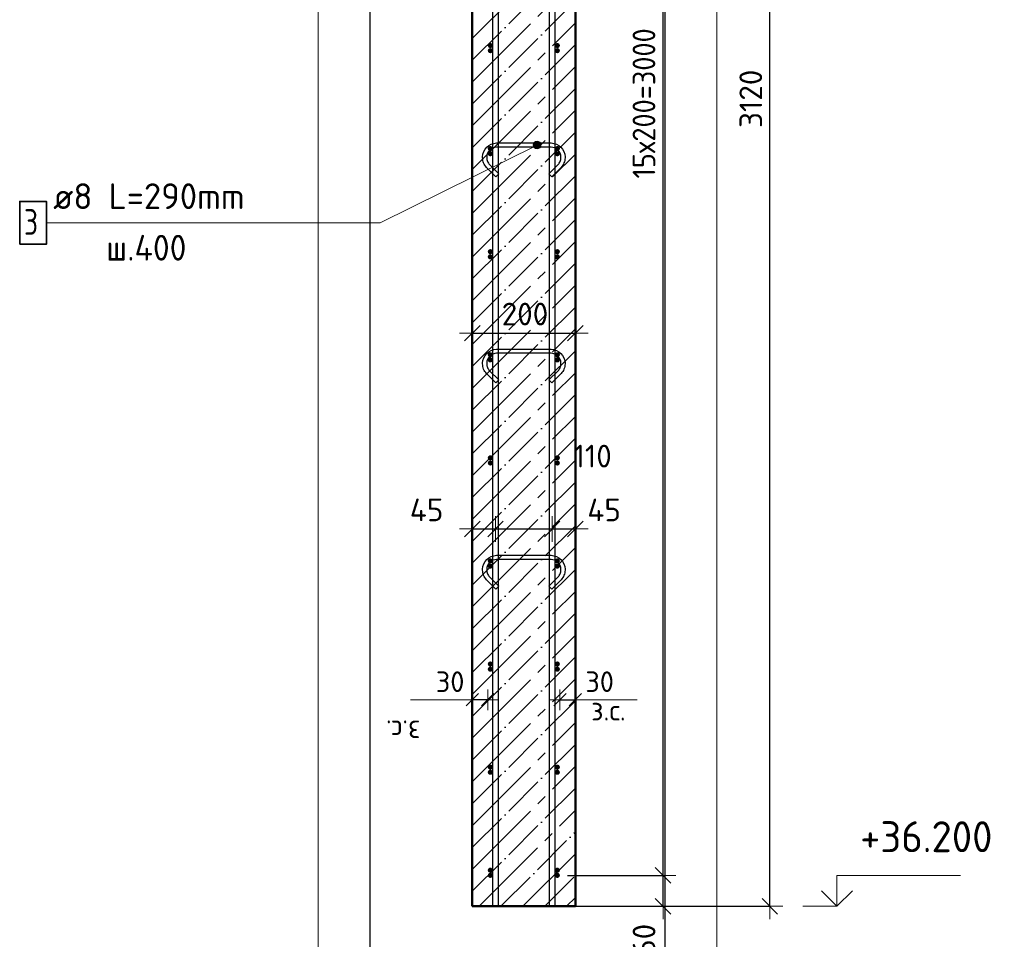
# Model space of a CAD drawing. Header units: millimetres. Extents: x -19950 to 69837, y -2757 to 40090.
# Tile 53 of 136: x -836 to 1074, y 6729 to 8513. Entities that reach past the tile are written whole.
import ezdxf

# ---------------------------------------------------------------- set-up
doc = ezdxf.new("R2010")
doc.units = ezdxf.units.MM
doc.header["$PDMODE"] = 65
doc.linetypes.add('______11', pattern=[100, 80, -10, 0, -10])
doc.linetypes.add('______5', pattern=[220, 160, -20, 20, -20])
for name, color, linetype, lineweight in [('Standard', 7, 'Continuous', 25), ('Арм.стержн. Арматура края', 96, 'Continuous', 35), ('Арм.стержн. вертикальными 1', 22, 'Continuous', 35), ('Арм.стержн.горизонт. 1', 180, 'Continuous', 35), ('Высотная отметки_ общее', 7, 'Continuous', 13), ('Размерная линия_ общее', 7, 'Continuous', 13), ('Размерная линия_ общее_1', 7, 'Continuous', 13)]:
    doc.layers.add(name, color=color, linetype=linetype, lineweight=lineweight)
doc.layers.add('Арм.стержн.Стяжки', color=7, linetype='Continuous', lineweight=35, true_color=0x501e0f)
doc.styles.add('ISOCPEUR', font='ISOCPEUR')
doc.dimstyles.new('DIMSTYLE_3', dxfattribs={"dimtxt": 40, "dimasz": 40, "dimexe": 0, "dimexo": 0.001, "dimgap": 20, "dimtad": 2, "dimdec": 0, "dimrnd": 5, "dimzin": 12, "dimdsep": 46, "dimtxsty": 'ISOCPEUR', "dimblk1": 'ALL_ML_STRICH', "dimblk2": 'ALL_ML_STRICH', "dimsah": 1, "dimcen": 0, "dimse1": 1, "dimse2": 1, "dimclrd": 7, "dimclre": 256, "dimclrt": 7, "dimadec": 0, "dimazin": 0, "dimtfac": 1, "dimtdec": 0, "dimtix": 1, "dimtmove": 2, "dimatfit": 3, "dimfxl": 0, "dimtvp": 1.2, "dimtzin": 0, "dimlwd": 0, "dimlwe": -3, "dimarcsym": 0})
doc.dimstyles.new('DIMSTYLE_5', dxfattribs={"dimtxt": 44, "dimasz": 50, "dimexe": 0, "dimexo": 0, "dimgap": 22, "dimtad": 2, "dimdec": 0, "dimrnd": 5, "dimzin": 12, "dimdsep": 46, "dimtxsty": 'ISOCPEUR', "dimblk1": 'ALL_ML_STRICH', "dimblk2": 'ALL_ML_STRICH', "dimsah": 1, "dimcen": 0, "dimclrd": 7, "dimclre": 256, "dimclrt": 7, "dimadec": 0, "dimazin": 0, "dimtfac": 1, "dimtdec": 0, "dimtix": 1, "dimtmove": 2, "dimatfit": 3, "dimfxl": 0, "dimtvp": 1.2, "dimtzin": 0, "dimlwd": 0, "dimlwe": -3, "dimarcsym": 0})
doc.dimstyles.new('DIMSTYLE_7', dxfattribs={"dimtxt": 44, "dimasz": 50, "dimexe": 0, "dimexo": 0, "dimgap": 22, "dimtad": 2, "dimdec": 0, "dimrnd": 5, "dimzin": 12, "dimdsep": 46, "dimtxsty": 'ISOCPEUR', "dimblk1": 'ALL_ML_STRICH', "dimblk2": 'ALL_ML_STRICH', "dimsah": 1, "dimcen": 0, "dimclrd": 7, "dimclre": 256, "dimclrt": 7, "dimadec": 0, "dimazin": 0, "dimtfac": 1, "dimtdec": 0, "dimtix": 1, "dimtmove": 2, "dimatfit": 3, "dimfxl": 0, "dimtzin": 0, "dimlwd": 0, "dimlwe": -3, "dimarcsym": 0})
doc.dimstyles.new('DIMSTYLE_9', dxfattribs={"dimtxt": 44, "dimasz": 50, "dimexe": 0, "dimexo": 0.001, "dimgap": 22, "dimtad": 2, "dimdec": 0, "dimrnd": 5, "dimzin": 12, "dimdsep": 46, "dimtxsty": 'ISOCPEUR', "dimblk1": 'ALL_ML_STRICH', "dimblk2": 'ALL_ML_STRICH', "dimsah": 1, "dimcen": 0, "dimse1": 1, "dimse2": 1, "dimclrd": 7, "dimclre": 256, "dimclrt": 7, "dimadec": 0, "dimazin": 0, "dimtfac": 1, "dimtdec": 0, "dimtix": 1, "dimtmove": 2, "dimatfit": 3, "dimfxl": 0, "dimtvp": 1.2, "dimtzin": 0, "dimlwd": 0, "dimlwe": -3, "dimarcsym": 0})

# ---------------------------------------------------------------- blocks, each defined once
blk = doc.blocks.new('ALL_ML_STRICH')
at = {"color": 0, "linetype": 'ByBlock', "lineweight": -2}
for p, q in [((0, -0.5), (0, 0.5)), ((-1, 0), (0.5, 0)), ((-0.3, -0.3), (0.3, 0.3))]:
    blk.add_line(p, q, dxfattribs=at)
blk = doc.blocks.new('*D62')
at = {"layer": 'DEFPOINTS', "color": 7, "linetype": 'Continuous', "lineweight": 13, "transparency": 33554687}
for p in [(211.6, 7193.3), (211.6, 7184.6), (241.6, 7184.6)]:
    blk.add_point(p, dxfattribs=at)
at = {"layer": 'Размерная линия_ общее_1', "color": 7, "linetype": 'Continuous', "lineweight": -2, "transparency": 33554687}
blk.add_line((211.6, 7193.3), (241.6, 7193.3), dxfattribs=at)
at = {"layer": 'Размерная линия_ общее_1', "color": 7, "linetype": 'Continuous', "lineweight": 13, "transparency": 33554687, "xscale": 40, "yscale": 40, "zscale": 40, "rotation": 180}
blk.add_blockref('ALL_ML_STRICH', (211.6, 7193.3), dxfattribs=at)
at = {"layer": 'Размерная линия_ общее_1', "color": 7, "linetype": 'Continuous', "lineweight": 13, "transparency": 33554687, "xscale": 40, "yscale": 40, "zscale": 40}
blk.add_blockref('ALL_ML_STRICH', (241.6, 7193.3), dxfattribs=at)
at = {"layer": 'Размерная линия_ общее_1', "color": 7, "linetype": 'Continuous', "lineweight": 13, "transparency": 33554687, "insert": (288.6, 7228.3), "char_height": 40, "width": 80, "attachment_point": 5, "style": 'ISOCPEUR'}
blk.add_mtext('\\A1;{30}', dxfattribs=at)
at = {"layer": 'Размерная линия_ общее_1', "color": 7, "linetype": 'Continuous', "lineweight": 13, "transparency": 33554687, "insert": (272.1, 7193.1), "char_height": 40, "width": 2, "attachment_point": 1, "line_spacing_factor": 0.60241, "style": 'ISOCPEUR'}
blk.add_mtext('з.с.', dxfattribs=at)
blk = doc.blocks.new('*D63')
at = {"layer": 'DEFPOINTS', "color": 7, "linetype": 'Continuous', "lineweight": 13, "transparency": 33554687}
for p in [(41.6, 7524.6), (86.6, 7526.9), (41.6, 7515.2)]:
    blk.add_point(p, dxfattribs=at)
at = {"layer": 'Размерная линия_ общее', "color": 7, "linetype": 'Continuous', "lineweight": -2, "transparency": 33554687}
blk.add_line((41.6, 7524.6), (86.6, 7524.6), dxfattribs=at)
at = {"layer": 'Размерная линия_ общее', "color": 7, "linetype": 'Continuous', "lineweight": 13, "transparency": 33554687, "xscale": 50, "yscale": 50, "zscale": 50, "rotation": 180}
blk.add_blockref('ALL_ML_STRICH', (41.6, 7524.6), dxfattribs=at)
at = {"layer": 'Размерная линия_ общее', "color": 7, "linetype": 'Continuous', "lineweight": 13, "transparency": 33554687, "xscale": 50, "yscale": 50, "zscale": 50}
blk.add_blockref('ALL_ML_STRICH', (86.6, 7524.6), dxfattribs=at)
at = {"layer": 'Размерная линия_ общее', "color": 7, "linetype": 'Continuous', "lineweight": 13, "transparency": 33554687, "insert": (-47, 7561.7), "char_height": 44, "width": 88, "attachment_point": 5, "style": 'ISOCPEUR'}
blk.add_mtext('\\A1;{45}', dxfattribs=at)
blk = doc.blocks.new('*D64')
at = {"layer": 'DEFPOINTS', "color": 7, "linetype": 'Continuous', "lineweight": 13, "transparency": 33554687}
for p in [(86.6, 7526.9), (86.6, 7524.6), (196.6, 7530.9)]:
    blk.add_point(p, dxfattribs=at)
at = {"layer": 'Размерная линия_ общее', "color": 7, "linetype": 'Continuous', "lineweight": -2, "transparency": 33554687}
blk.add_line((86.6, 7524.6), (196.6, 7524.6), dxfattribs=at)
at = {"layer": 'Размерная линия_ общее', "color": 7, "linetype": 'Continuous', "lineweight": 13, "transparency": 33554687, "xscale": 50, "yscale": 50, "zscale": 50, "rotation": 180}
blk.add_blockref('ALL_ML_STRICH', (86.6, 7524.6), dxfattribs=at)
at = {"layer": 'Размерная линия_ общее', "color": 7, "linetype": 'Continuous', "lineweight": 13, "transparency": 33554687, "xscale": 50, "yscale": 50, "zscale": 50}
blk.add_blockref('ALL_ML_STRICH', (196.6, 7524.6), dxfattribs=at)
at = {"layer": 'Размерная линия_ общее', "color": 7, "linetype": 'Continuous', "lineweight": 13, "transparency": 33554687, "insert": (275.1, 7666), "char_height": 44, "width": 132, "attachment_point": 5, "style": 'ISOCPEUR'}
blk.add_mtext('\\A1;{110}', dxfattribs=at)
blk = doc.blocks.new('*D65')
at = {"layer": 'DEFPOINTS', "color": 7, "linetype": 'Continuous', "lineweight": 13, "transparency": 33554687}
for p in [(196.6, 7530.9), (196.6, 7524.6), (241.6, 7523.7)]:
    blk.add_point(p, dxfattribs=at)
at = {"layer": 'Размерная линия_ общее', "color": 7, "linetype": 'Continuous', "lineweight": -2, "transparency": 33554687}
blk.add_line((196.6, 7524.6), (241.6, 7524.6), dxfattribs=at)
at = {"layer": 'Размерная линия_ общее', "color": 7, "linetype": 'Continuous', "lineweight": 13, "transparency": 33554687, "xscale": 50, "yscale": 50, "zscale": 50, "rotation": 180}
blk.add_blockref('ALL_ML_STRICH', (196.6, 7524.6), dxfattribs=at)
at = {"layer": 'Размерная линия_ общее', "color": 7, "linetype": 'Continuous', "lineweight": 13, "transparency": 33554687, "xscale": 50, "yscale": 50, "zscale": 50}
blk.add_blockref('ALL_ML_STRICH', (241.6, 7524.6), dxfattribs=at)
at = {"layer": 'Размерная линия_ общее', "color": 7, "linetype": 'Continuous', "lineweight": 13, "transparency": 33554687, "insert": (297.3, 7561.6), "char_height": 44, "width": 88, "attachment_point": 5, "style": 'ISOCPEUR'}
blk.add_mtext('\\A1;{45}', dxfattribs=at)
blk = doc.blocks.new('*D66')
at = {"layer": 'DEFPOINTS', "color": 7, "linetype": 'Continuous', "lineweight": 13, "transparency": 33554687}
for p in [(41.6, 7904.6), (41.6, 7895.2), (241.6, 7903.7)]:
    blk.add_point(p, dxfattribs=at)
at = {"layer": 'Размерная линия_ общее', "color": 253, "linetype": 'Continuous', "lineweight": -2, "true_color": 0xa0a0a0, "transparency": 33554687}
for p, q in [((41.6, 7904.6), (41.6, 7904.6)), ((241.6, 7904.6), (241.6, 7904.6))]:
    blk.add_line(p, q, dxfattribs=at)
at = {"layer": 'Размерная линия_ общее', "color": 7, "linetype": 'Continuous', "lineweight": -2, "transparency": 33554687}
blk.add_line((41.6, 7904.6), (241.6, 7904.6), dxfattribs=at)
at = {"layer": 'Размерная линия_ общее', "color": 7, "linetype": 'Continuous', "lineweight": 13, "transparency": 33554687, "xscale": 50, "yscale": 50, "zscale": 50, "rotation": 180}
blk.add_blockref('ALL_ML_STRICH', (41.6, 7904.6), dxfattribs=at)
at = {"layer": 'Размерная линия_ общее', "color": 7, "linetype": 'Continuous', "lineweight": 13, "transparency": 33554687, "xscale": 50, "yscale": 50, "zscale": 50}
blk.add_blockref('ALL_ML_STRICH', (241.6, 7904.6), dxfattribs=at)
at = {"layer": 'Размерная линия_ общее', "color": 7, "linetype": 'Continuous', "lineweight": 13, "transparency": 33554687, "insert": (143.8, 7941.6), "char_height": 44, "width": 132, "attachment_point": 5, "style": 'ISOCPEUR'}
blk.add_mtext('\\A1;{200}', dxfattribs=at)
blk = doc.blocks.new('*D67')
at = {"layer": 'DEFPOINTS', "color": 7, "linetype": 'Continuous', "lineweight": 13, "transparency": 33554687}
for p in [(41.6, 7184.6), (71.6, 7193.3), (71.6, 7184.6)]:
    blk.add_point(p, dxfattribs=at)
at = {"layer": 'Размерная линия_ общее_1', "color": 7, "linetype": 'Continuous', "lineweight": -2, "transparency": 33554687}
blk.add_line((71.6, 7193.3), (41.6, 7193.3), dxfattribs=at)
at = {"layer": 'Размерная линия_ общее_1', "color": 7, "linetype": 'Continuous', "lineweight": 13, "transparency": 33554687, "xscale": 40, "yscale": 40, "zscale": 40}
for p, rotation in [((41.6, 7193.3), 180), ((71.6, 7193.3), 360)]:
    blk.add_blockref('ALL_ML_STRICH', p, dxfattribs=dict(at, rotation=rotation))
at = {"layer": 'Размерная линия_ общее_1', "color": 7, "linetype": 'Continuous', "lineweight": 13, "transparency": 33554687, "insert": (-1.4, 7228.3), "char_height": 40, "width": 80, "attachment_point": 5, "style": 'ISOCPEUR'}
blk.add_mtext('\\A1;{30}', dxfattribs=at)
at = {"layer": 'Размерная линия_ общее_1', "color": 7, "linetype": 'Continuous', "lineweight": 13, "transparency": 33554687, "insert": (-58.9, 7113.1), "char_height": 40, "width": 2, "attachment_point": 1, "rotation": 180, "line_spacing_factor": 0.60241, "style": 'ISOCPEUR'}
blk.add_mtext('з.с.', dxfattribs=at)
blk = doc.blocks.new('COMPLEX_ELEVATIONDIM_3')
at = {"layer": 'Высотная отметки_ общее', "color": 7, "linetype": 'Continuous', "lineweight": 13, "transparency": 33554687}
for p, q in [((748.8, 10092.6), (748.8, 10152.6)), ((748.8, 10152.6), (988.8, 10152.6)), ((748.8, 10092.6), (718.8, 10122.6)), ((748.8, 10092.6), (778.8, 10122.6)), ((748.8, 10092.6), (682.7, 10092.6)), ((748.8, 10092.6), (748.8, 10092.6)), ((748.8, 10092.6), (748.8, 10092.6)), ((748.8, 10092.6), (748.8, 10092.6)), ((748.8, 10092.6), (748.8, 10092.6)), ((748.8, 9912.6), (748.8, 9972.6)), ((748.8, 9972.6), (988.8, 9972.6)), ((748.8, 9912.6), (718.8, 9942.6)), ((748.8, 9912.6), (778.8, 9942.6)), ((748.8, 9912.6), (682.7, 9912.6)), ((748.8, 9912.6), (748.8, 9912.6)), ((748.8, 9912.6), (748.8, 9912.6)), ((748.8, 9912.6), (748.8, 9912.6)), ((748.8, 9912.6), (748.8, 9912.6)), ((748.8, 6792.6), (748.8, 6852.6)), ((748.8, 6852.6), (988.8, 6852.6)), ((748.8, 6792.6), (718.8, 6822.6)), ((748.8, 6792.6), (778.8, 6822.6)), ((748.8, 6792.6), (748.8, 6792.6)), ((748.8, 6792.6), (748.8, 6792.6)), ((748.8, 6792.6), (748.8, 6792.6)), ((748.8, 6792.6), (748.8, 6792.6))]:
    blk.add_line(p, q, dxfattribs=at)
blk.add_lwpolyline([(748.8, 6792.6), (688.8, 6792.6), (688.8, 6792.6), (682.7, 6792.6)], dxfattribs=at)
at = {"layer": 'Высотная отметки_ общее', "color": 7, "linetype": 'Continuous', "lineweight": 13, "transparency": 33554687, "char_height": 60, "width": 298.477, "attachment_point": 7, "style": 'ISOCPEUR'}
for s, insert in [('\\W0.96;+39.500', (793.8, 10197.6)), ('\\W0.96;+39.320', (793.8, 10017.6)), ('\\W0.96;+36.200', (793.8, 6897.6))]:
    blk.add_mtext(s, dxfattribs=dict(at, insert=insert))
blk = doc.blocks.new('*D235')
at = {"layer": 'DEFPOINTS', "color": 7, "linetype": 'Continuous', "lineweight": 13, "transparency": 33554687}
for p in [(206.6, 6852.6), (187.5, 6792.6), (411.6, 6792.6)]:
    blk.add_point(p, dxfattribs=at)
at = {"layer": 'Размерная линия_ общее', "color": 253, "linetype": 'Continuous', "lineweight": -2, "true_color": 0xa0a0a0, "transparency": 33554687}
for p, q in [((226.6, 6852.6), (411.6, 6852.6)), ((207.5, 6792.6), (411.6, 6792.6))]:
    blk.add_line(p, q, dxfattribs=at)
at = {"layer": 'Размерная линия_ общее', "color": 7, "linetype": 'Continuous', "lineweight": -2, "transparency": 33554687}
blk.add_line((411.6, 6792.6), (411.6, 6852.6), dxfattribs=at)
at = {"layer": 'Размерная линия_ общее', "color": 7, "linetype": 'Continuous', "lineweight": 13, "transparency": 33554687, "xscale": 50, "yscale": 50, "zscale": 50}
for p, rotation in [((411.6, 6852.6), 90), ((411.6, 6792.6), 270)]:
    blk.add_blockref('ALL_ML_STRICH', p, dxfattribs=dict(at, rotation=rotation))
at = {"layer": 'Размерная линия_ общее', "color": 7, "linetype": 'Continuous', "lineweight": 13, "transparency": 33554687, "insert": (374.8, 6727.6), "char_height": 44, "width": 88, "attachment_point": 5, "rotation": 90, "style": 'ISOCPEUR'}
blk.add_mtext('\\A1;{60}', dxfattribs=at)
blk = doc.blocks.new('*D236')
at = {"layer": 'DEFPOINTS', "color": 7, "linetype": 'Continuous', "lineweight": 13, "transparency": 33554687}
for p in [(206.6, 9852.6), (206.6, 6852.6), (411.6, 6852.6)]:
    blk.add_point(p, dxfattribs=at)
at = {"layer": 'Размерная линия_ общее', "color": 253, "linetype": 'Continuous', "lineweight": -2, "true_color": 0xa0a0a0, "transparency": 33554687}
for p, q in [((226.6, 9852.6), (411.6, 9852.6)), ((226.6, 6852.6), (411.6, 6852.6))]:
    blk.add_line(p, q, dxfattribs=at)
at = {"layer": 'Размерная линия_ общее', "color": 7, "linetype": 'Continuous', "lineweight": -2, "transparency": 33554687}
blk.add_line((411.6, 6852.6), (411.6, 9852.6), dxfattribs=at)
at = {"layer": 'Размерная линия_ общее', "color": 7, "linetype": 'Continuous', "lineweight": 13, "transparency": 33554687, "xscale": 50, "yscale": 50, "zscale": 50}
for p, rotation in [((411.6, 9852.6), 90), ((411.6, 6852.6), 270)]:
    blk.add_blockref('ALL_ML_STRICH', p, dxfattribs=dict(at, rotation=rotation))
at = {"layer": 'Размерная линия_ общее', "color": 7, "linetype": 'Continuous', "lineweight": 13, "transparency": 33554687, "insert": (352.6, 8204.6), "char_height": 44, "width": 2.2, "attachment_point": 1, "rotation": 90, "line_spacing_factor": 0.60241, "style": 'ISOCPEUR'}
blk.add_mtext('\\W0.91;15х200=3000', dxfattribs=at)
blk = doc.blocks.new('*D238')
at = {"layer": 'DEFPOINTS', "color": 7, "linetype": 'Continuous', "lineweight": 13, "transparency": 33554687}
for p in [(241.6, 9912.6), (289.5, 6792.6), (618.8, 6792.6)]:
    blk.add_point(p, dxfattribs=at)
at = {"layer": 'Размерная линия_ общее', "color": 253, "linetype": 'Continuous', "lineweight": -2, "true_color": 0xa0a0a0, "transparency": 33554687}
for p, q in [((261.6, 9912.6), (618.8, 9912.6)), ((309.5, 6792.6), (618.8, 6792.6))]:
    blk.add_line(p, q, dxfattribs=at)
at = {"layer": 'Размерная линия_ общее', "color": 7, "linetype": 'Continuous', "lineweight": -2, "transparency": 33554687}
blk.add_line((618.8, 6792.6), (618.8, 9912.6), dxfattribs=at)
at = {"layer": 'Размерная линия_ общее', "color": 7, "linetype": 'Continuous', "lineweight": 13, "transparency": 33554687, "xscale": 50, "yscale": 50, "zscale": 50}
for p, rotation in [((618.8, 9912.6), 90), ((618.8, 6792.6), 270)]:
    blk.add_blockref('ALL_ML_STRICH', p, dxfattribs=dict(at, rotation=rotation))
at = {"layer": 'Размерная линия_ общее', "color": 7, "linetype": 'Continuous', "lineweight": 13, "transparency": 33554687, "insert": (581.8, 8359.2), "char_height": 44, "width": 176, "attachment_point": 5, "rotation": 90, "style": 'ISOCPEUR'}
blk.add_mtext('\\A1;{3120}', dxfattribs=at)

msp = doc.modelspace()

# ---------------------------------------------------------------- hatches: boundary and pattern name
at = {"layer": 'Арм.стержн. Арматура края', "linetype": 'Continuous', "lineweight": 50, "transparency": 33554687}
for points in [[(81.6, 8462.6), (81.2, 8464.5), (80.1, 8466.1), (78.5, 8467.2), (76.6, 8467.6), (74.7, 8467.2), (73.1, 8466.1), (72, 8464.5), (71.6, 8462.6), (72, 8460.7), (73.1, 8459.1), (74.7, 8458), (76.6, 8457.6), (78.5, 8458), (80.1, 8459.1), (81.2, 8460.7)], [(211.6, 8462.6), (211.2, 8464.5), (210.1, 8466.1), (208.5, 8467.2), (206.6, 8467.6), (204.7, 8467.2), (203.1, 8466.1), (202, 8464.5), (201.6, 8462.6), (202, 8460.7), (203.1, 8459.1), (204.7, 8458), (206.6, 8457.6), (208.5, 8458), (210.1, 8459.1), (211.2, 8460.7)], [(81.6, 8262.6), (81.2, 8264.5), (80.1, 8266.1), (78.5, 8267.2), (76.6, 8267.6), (74.7, 8267.2), (73.1, 8266.1), (72, 8264.5), (71.6, 8262.6), (72, 8260.7), (73.1, 8259.1), (74.7, 8258), (76.6, 8257.6), (78.5, 8258), (80.1, 8259.1), (81.2, 8260.7)], [(211.6, 8262.6), (211.2, 8264.5), (210.1, 8266.1), (208.5, 8267.2), (206.6, 8267.6), (204.7, 8267.2), (203.1, 8266.1), (202, 8264.5), (201.6, 8262.6), (202, 8260.7), (203.1, 8259.1), (204.7, 8258), (206.6, 8257.6), (208.5, 8258), (210.1, 8259.1), (211.2, 8260.7)], [(81.6, 8062.6), (81.2, 8064.5), (80.1, 8066.1), (78.5, 8067.2), (76.6, 8067.6), (74.7, 8067.2), (73.1, 8066.1), (72, 8064.5), (71.6, 8062.6), (72, 8060.7), (73.1, 8059.1), (74.7, 8058), (76.6, 8057.6), (78.5, 8058), (80.1, 8059.1), (81.2, 8060.7)], [(211.6, 8062.6), (211.2, 8064.5), (210.1, 8066.1), (208.5, 8067.2), (206.6, 8067.6), (204.7, 8067.2), (203.1, 8066.1), (202, 8064.5), (201.6, 8062.6), (202, 8060.7), (203.1, 8059.1), (204.7, 8058), (206.6, 8057.6), (208.5, 8058), (210.1, 8059.1), (211.2, 8060.7)], [(81.6, 7862.6), (81.2, 7864.5), (80.1, 7866.1), (78.5, 7867.2), (76.6, 7867.6), (74.7, 7867.2), (73.1, 7866.1), (72, 7864.5), (71.6, 7862.6), (72, 7860.7), (73.1, 7859.1), (74.7, 7858), (76.6, 7857.6), (78.5, 7858), (80.1, 7859.1), (81.2, 7860.7)], [(211.6, 7862.6), (211.2, 7864.5), (210.1, 7866.1), (208.5, 7867.2), (206.6, 7867.6), (204.7, 7867.2), (203.1, 7866.1), (202, 7864.5), (201.6, 7862.6), (202, 7860.7), (203.1, 7859.1), (204.7, 7858), (206.6, 7857.6), (208.5, 7858), (210.1, 7859.1), (211.2, 7860.7)], [(81.6, 7662.6), (81.2, 7664.5), (80.1, 7666.1), (78.5, 7667.2), (76.6, 7667.6), (74.7, 7667.2), (73.1, 7666.1), (72, 7664.5), (71.6, 7662.6), (72, 7660.7), (73.1, 7659.1), (74.7, 7658), (76.6, 7657.6), (78.5, 7658), (80.1, 7659.1), (81.2, 7660.7)], [(211.6, 7662.6), (211.2, 7664.5), (210.1, 7666.1), (208.5, 7667.2), (206.6, 7667.6), (204.7, 7667.2), (203.1, 7666.1), (202, 7664.5), (201.6, 7662.6), (202, 7660.7), (203.1, 7659.1), (204.7, 7658), (206.6, 7657.6), (208.5, 7658), (210.1, 7659.1), (211.2, 7660.7)], [(81.6, 7462.6), (81.2, 7464.5), (80.1, 7466.1), (78.5, 7467.2), (76.6, 7467.6), (74.7, 7467.2), (73.1, 7466.1), (72, 7464.5), (71.6, 7462.6), (72, 7460.7), (73.1, 7459.1), (74.7, 7458), (76.6, 7457.6), (78.5, 7458), (80.1, 7459.1), (81.2, 7460.7)], [(211.6, 7462.6), (211.2, 7464.5), (210.1, 7466.1), (208.5, 7467.2), (206.6, 7467.6), (204.7, 7467.2), (203.1, 7466.1), (202, 7464.5), (201.6, 7462.6), (202, 7460.7), (203.1, 7459.1), (204.7, 7458), (206.6, 7457.6), (208.5, 7458), (210.1, 7459.1), (211.2, 7460.7)], [(81.6, 7262.6), (81.2, 7264.5), (80.1, 7266.1), (78.5, 7267.2), (76.6, 7267.6), (74.7, 7267.2), (73.1, 7266.1), (72, 7264.5), (71.6, 7262.6), (72, 7260.7), (73.1, 7259.1), (74.7, 7258), (76.6, 7257.6), (78.5, 7258), (80.1, 7259.1), (81.2, 7260.7)], [(211.6, 7262.6), (211.2, 7264.5), (210.1, 7266.1), (208.5, 7267.2), (206.6, 7267.6), (204.7, 7267.2), (203.1, 7266.1), (202, 7264.5), (201.6, 7262.6), (202, 7260.7), (203.1, 7259.1), (204.7, 7258), (206.6, 7257.6), (208.5, 7258), (210.1, 7259.1), (211.2, 7260.7)], [(81.6, 7062.6), (81.2, 7064.5), (80.1, 7066.1), (78.5, 7067.2), (76.6, 7067.6), (74.7, 7067.2), (73.1, 7066.1), (72, 7064.5), (71.6, 7062.6), (72, 7060.7), (73.1, 7059.1), (74.7, 7058), (76.6, 7057.6), (78.5, 7058), (80.1, 7059.1), (81.2, 7060.7)], [(211.6, 7062.6), (211.2, 7064.5), (210.1, 7066.1), (208.5, 7067.2), (206.6, 7067.6), (204.7, 7067.2), (203.1, 7066.1), (202, 7064.5), (201.6, 7062.6), (202, 7060.7), (203.1, 7059.1), (204.7, 7058), (206.6, 7057.6), (208.5, 7058), (210.1, 7059.1), (211.2, 7060.7)], [(81.6, 6862.6), (81.2, 6864.5), (80.1, 6866.1), (78.5, 6867.2), (76.6, 6867.6), (74.7, 6867.2), (73.1, 6866.1), (72, 6864.5), (71.6, 6862.6), (72, 6860.7), (73.1, 6859.1), (74.7, 6858), (76.6, 6857.6), (78.5, 6858), (80.1, 6859.1), (81.2, 6860.7)], [(211.6, 6862.6), (211.2, 6864.5), (210.1, 6866.1), (208.5, 6867.2), (206.6, 6867.6), (204.7, 6867.2), (203.1, 6866.1), (202, 6864.5), (201.6, 6862.6), (202, 6860.7), (203.1, 6859.1), (204.7, 6858), (206.6, 6857.6), (208.5, 6858), (210.1, 6859.1), (211.2, 6860.7)]]:
    msp.add_hatch(color=4, dxfattribs=at).paths.add_polyline_path(points)
at = {"layer": 'Арм.стержн.горизонт. 1', "linetype": 'Continuous', "lineweight": 50, "transparency": 33554687}
for points in [[(81.6, 8452.6), (81.2, 8454.5), (80.1, 8456.1), (78.5, 8457.2), (76.6, 8457.6), (74.7, 8457.2), (73.1, 8456.1), (72, 8454.5), (71.6, 8452.6), (72, 8450.7), (73.1, 8449.1), (74.7, 8448), (76.6, 8447.6), (78.5, 8448), (80.1, 8449.1), (81.2, 8450.7)], [(211.6, 8452.6), (211.2, 8454.5), (210.1, 8456.1), (208.5, 8457.2), (206.6, 8457.6), (204.7, 8457.2), (203.1, 8456.1), (202, 8454.5), (201.6, 8452.6), (202, 8450.7), (203.1, 8449.1), (204.7, 8448), (206.6, 8447.6), (208.5, 8448), (210.1, 8449.1), (211.2, 8450.7)], [(81.6, 8252.6), (81.2, 8254.5), (80.1, 8256.1), (78.5, 8257.2), (76.6, 8257.6), (74.7, 8257.2), (73.1, 8256.1), (72, 8254.5), (71.6, 8252.6), (72, 8250.7), (73.1, 8249.1), (74.7, 8248), (76.6, 8247.6), (78.5, 8248), (80.1, 8249.1), (81.2, 8250.7)], [(211.6, 8252.6), (211.2, 8254.5), (210.1, 8256.1), (208.5, 8257.2), (206.6, 8257.6), (204.7, 8257.2), (203.1, 8256.1), (202, 8254.5), (201.6, 8252.6), (202, 8250.7), (203.1, 8249.1), (204.7, 8248), (206.6, 8247.6), (208.5, 8248), (210.1, 8249.1), (211.2, 8250.7)], [(81.6, 8052.6), (81.2, 8054.5), (80.1, 8056.1), (78.5, 8057.2), (76.6, 8057.6), (74.7, 8057.2), (73.1, 8056.1), (72, 8054.5), (71.6, 8052.6), (72, 8050.7), (73.1, 8049.1), (74.7, 8048), (76.6, 8047.6), (78.5, 8048), (80.1, 8049.1), (81.2, 8050.7)], [(211.6, 8052.6), (211.2, 8054.5), (210.1, 8056.1), (208.5, 8057.2), (206.6, 8057.6), (204.7, 8057.2), (203.1, 8056.1), (202, 8054.5), (201.6, 8052.6), (202, 8050.7), (203.1, 8049.1), (204.7, 8048), (206.6, 8047.6), (208.5, 8048), (210.1, 8049.1), (211.2, 8050.7)], [(81.6, 7852.6), (81.2, 7854.5), (80.1, 7856.1), (78.5, 7857.2), (76.6, 7857.6), (74.7, 7857.2), (73.1, 7856.1), (72, 7854.5), (71.6, 7852.6), (72, 7850.7), (73.1, 7849.1), (74.7, 7848), (76.6, 7847.6), (78.5, 7848), (80.1, 7849.1), (81.2, 7850.7)], [(211.6, 7852.6), (211.2, 7854.5), (210.1, 7856.1), (208.5, 7857.2), (206.6, 7857.6), (204.7, 7857.2), (203.1, 7856.1), (202, 7854.5), (201.6, 7852.6), (202, 7850.7), (203.1, 7849.1), (204.7, 7848), (206.6, 7847.6), (208.5, 7848), (210.1, 7849.1), (211.2, 7850.7)], [(81.6, 7652.6), (81.2, 7654.5), (80.1, 7656.1), (78.5, 7657.2), (76.6, 7657.6), (74.7, 7657.2), (73.1, 7656.1), (72, 7654.5), (71.6, 7652.6), (72, 7650.7), (73.1, 7649.1), (74.7, 7648), (76.6, 7647.6), (78.5, 7648), (80.1, 7649.1), (81.2, 7650.7)], [(211.6, 7652.6), (211.2, 7654.5), (210.1, 7656.1), (208.5, 7657.2), (206.6, 7657.6), (204.7, 7657.2), (203.1, 7656.1), (202, 7654.5), (201.6, 7652.6), (202, 7650.7), (203.1, 7649.1), (204.7, 7648), (206.6, 7647.6), (208.5, 7648), (210.1, 7649.1), (211.2, 7650.7)], [(81.6, 7452.6), (81.2, 7454.5), (80.1, 7456.1), (78.5, 7457.2), (76.6, 7457.6), (74.7, 7457.2), (73.1, 7456.1), (72, 7454.5), (71.6, 7452.6), (72, 7450.7), (73.1, 7449.1), (74.7, 7448), (76.6, 7447.6), (78.5, 7448), (80.1, 7449.1), (81.2, 7450.7)], [(211.6, 7452.6), (211.2, 7454.5), (210.1, 7456.1), (208.5, 7457.2), (206.6, 7457.6), (204.7, 7457.2), (203.1, 7456.1), (202, 7454.5), (201.6, 7452.6), (202, 7450.7), (203.1, 7449.1), (204.7, 7448), (206.6, 7447.6), (208.5, 7448), (210.1, 7449.1), (211.2, 7450.7)], [(81.6, 7252.6), (81.2, 7254.5), (80.1, 7256.1), (78.5, 7257.2), (76.6, 7257.6), (74.7, 7257.2), (73.1, 7256.1), (72, 7254.5), (71.6, 7252.6), (72, 7250.7), (73.1, 7249.1), (74.7, 7248), (76.6, 7247.6), (78.5, 7248), (80.1, 7249.1), (81.2, 7250.7)], [(211.6, 7252.6), (211.2, 7254.5), (210.1, 7256.1), (208.5, 7257.2), (206.6, 7257.6), (204.7, 7257.2), (203.1, 7256.1), (202, 7254.5), (201.6, 7252.6), (202, 7250.7), (203.1, 7249.1), (204.7, 7248), (206.6, 7247.6), (208.5, 7248), (210.1, 7249.1), (211.2, 7250.7)], [(81.6, 7052.6), (81.2, 7054.5), (80.1, 7056.1), (78.5, 7057.2), (76.6, 7057.6), (74.7, 7057.2), (73.1, 7056.1), (72, 7054.5), (71.6, 7052.6), (72, 7050.7), (73.1, 7049.1), (74.7, 7048), (76.6, 7047.6), (78.5, 7048), (80.1, 7049.1), (81.2, 7050.7)], [(211.6, 7052.6), (211.2, 7054.5), (210.1, 7056.1), (208.5, 7057.2), (206.6, 7057.6), (204.7, 7057.2), (203.1, 7056.1), (202, 7054.5), (201.6, 7052.6), (202, 7050.7), (203.1, 7049.1), (204.7, 7048), (206.6, 7047.6), (208.5, 7048), (210.1, 7049.1), (211.2, 7050.7)], [(81.6, 6852.6), (81.2, 6854.5), (80.1, 6856.1), (78.5, 6857.2), (76.6, 6857.6), (74.7, 6857.2), (73.1, 6856.1), (72, 6854.5), (71.6, 6852.6), (72, 6850.7), (73.1, 6849.1), (74.7, 6848), (76.6, 6847.6), (78.5, 6848), (80.1, 6849.1), (81.2, 6850.7)], [(211.6, 6852.6), (211.2, 6854.5), (210.1, 6856.1), (208.5, 6857.2), (206.6, 6857.6), (204.7, 6857.2), (203.1, 6856.1), (202, 6854.5), (201.6, 6852.6), (202, 6850.7), (203.1, 6849.1), (204.7, 6848), (206.6, 6847.6), (208.5, 6848), (210.1, 6849.1), (211.2, 6850.7)]]:
    msp.add_hatch(color=4, dxfattribs=at).paths.add_polyline_path(points)
at = {"layer": 'Арм.стержн.Стяжки', "linetype": 'Continuous', "lineweight": 13, "transparency": 33554687}
for points in [[(160, 8270), (166.9, 8262), (161.2, 8273.6)], [(163.3, 8263.3), (160, 8270), (160.7, 8266.1)], [(160, 8270), (163.3, 8263.3), (166.9, 8262)], [(161.2, 8273.6), (170.8, 8262.8), (164.1, 8276.2)], [(161.2, 8273.6), (166.9, 8262), (170.8, 8262.8)], [(164.1, 8276.2), (173.7, 8265.4), (167.9, 8276.9)], [(164.1, 8276.2), (170.8, 8262.8), (173.7, 8265.4)], [(167.9, 8276.9), (173.7, 8265.4), (174.9, 8269)], [(167.9, 8276.9), (174.9, 8269), (171.6, 8275.7)], [(171.6, 8275.7), (174.9, 8269), (174.2, 8272.8)]]:
    msp.add_hatch(color=7, dxfattribs=at).paths.add_polyline_path(points)

# ---------------------------------------------------------------- linework, layer by layer
at = {"layer": 'Standard', "color": 52, "linetype": 'Continuous', "lineweight": -3, "transparency": 33554687}
for p, q in [((-157.1, 10190.1), (-157.1, 6447.4)), ((-157.1, 10190.1), (-157.1, 6447.4)), ((415.8, 6447.4), (415.8, 10190.1)), ((415.8, 6447.4), (415.8, 10190.1))]:
    msp.add_line(p, q, dxfattribs=at)
at = {"layer": 'Standard', "color": 7, "linetype": 'Continuous', "lineweight": 50, "transparency": 33554687}
for p, q in [((41.6, 9912.6), (41.6, 6792.6)), ((241.6, 6792.6), (241.6, 9912.6)), ((41.6, 6792.6), (241.6, 6792.6))]:
    msp.add_line(p, q, dxfattribs=at)
at = {"layer": 'Standard', "color": 7, "linetype": '______5', "lineweight": -3, "transparency": 33554687}
for p, q in [((41.6, 8476.4), (241.6, 8676.4)), ((41.6, 8391.5), (241.6, 8591.5)), ((41.6, 8306.7), (241.6, 8506.7)), ((41.6, 8221.8), (241.6, 8421.8)), ((41.6, 8136.9), (241.6, 8336.9)), ((41.6, 8052.1), (241.6, 8252.1)), ((41.6, 7967.2), (241.6, 8167.2)), ((41.6, 7882.4), (241.6, 8082.4)), ((41.6, 7797.5), (241.6, 7997.5)), ((41.6, 7712.7), (241.6, 7912.7)), ((41.6, 7627.8), (241.6, 7827.8)), ((41.6, 7543), (241.6, 7743)), ((41.6, 7458.1), (241.6, 7658.1)), ((41.6, 7373.3), (241.6, 7573.3)), ((41.6, 7288.4), (241.6, 7488.4)), ((41.6, 7203.6), (241.6, 7403.6)), ((41.6, 7118.7), (241.6, 7318.7)), ((41.6, 7033.9), (241.6, 7233.9)), ((41.6, 6949), (241.6, 7149)), ((41.6, 6864.2), (241.6, 7064.2)), ((54.9, 6792.6), (241.6, 6979.3)), ((139.8, 6792.6), (241.6, 6894.5)), ((224.6, 6792.6), (241.6, 6809.6))]:
    msp.add_line(p, q, dxfattribs=at)
at = {"layer": 'Standard', "color": 7, "linetype": '______11', "lineweight": -3, "transparency": 33554687}
for p, q in [((41.6, 8433.9), (241.6, 8633.9)), ((41.6, 8349.1), (241.6, 8549.1)), ((41.6, 8264.2), (241.6, 8464.2)), ((41.6, 8179.4), (241.6, 8379.4)), ((41.6, 8094.5), (241.6, 8294.5)), ((41.6, 8009.7), (241.6, 8209.7)), ((41.6, 7924.8), (241.6, 8124.8)), ((41.6, 7840), (241.6, 8040)), ((41.6, 7755.1), (241.6, 7955.1)), ((41.6, 7670.3), (241.6, 7870.3)), ((41.6, 7585.4), (241.6, 7785.4)), ((41.6, 7500.6), (241.6, 7700.6)), ((41.6, 7415.7), (241.6, 7615.7)), ((41.6, 7330.8), (241.6, 7530.8)), ((41.6, 7246), (241.6, 7446)), ((41.6, 7161.1), (241.6, 7361.1)), ((41.6, 7076.3), (241.6, 7276.3)), ((41.6, 6991.4), (241.6, 7191.4)), ((41.6, 6906.6), (241.6, 7106.6)), ((41.6, 6821.7), (241.6, 7021.7)), ((97.3, 6792.6), (241.6, 6936.9)), ((182.2, 6792.6), (241.6, 6852))]:
    msp.add_line(p, q, dxfattribs=at)
at = {"layer": 'Standard', "color": 7, "linetype": 'Continuous', "lineweight": 13, "transparency": 33554687}
for p, q in [((41.6, 7193.3), (-78.4, 7193.3)), ((241.6, 7193.3), (361.6, 7193.3))]:
    msp.add_line(p, q, dxfattribs=at)
msp.add_lwpolyline([(-257.1, 6347.4), (515.8, 6347.4), (515.8, 10290.1), (-257.1, 10290.1), (-257.1, 6347.4)], dxfattribs=at)
at = {"layer": 'Арм.стержн. вертикальными 1', "color": 4, "linetype": 'Continuous', "lineweight": 25, "transparency": 33554687}
for points in [[(81.6, 6792.6), (81.6, 10003.6), (81, 10008.1), (79.5, 10012.7), (77.1, 10016.9), (74.3, 10020.3), (70.9, 10023.1), (66.7, 10025.5), (62.1, 10027), (57.6, 10027.6), (-162.1, 10027.6), (-162.1, 10037.6), (58.3, 10037.6), (64.4, 10036.8), (70.7, 10034.7), (76.6, 10031.4), (81.4, 10027.4), (85.4, 10022.6), (88.7, 10016.7), (90.8, 10010.4), (91.6, 10004.3), (91.6, 6792.6), (81.6, 6792.6)], [(191.6, 6792.6), (191.6, 10004.3), (192.5, 10010.4), (194.6, 10016.7), (197.8, 10022.6), (201.8, 10027.4), (206.7, 10031.4), (212.5, 10034.7), (218.9, 10036.8), (225, 10037.6), (420.8, 10037.6), (420.8, 10027.6), (225.7, 10027.6), (221.1, 10027), (216.6, 10025.5), (212.4, 10023.1), (208.9, 10020.3), (206.1, 10016.9), (203.7, 10012.7), (202.2, 10008.1), (201.6, 10003.6), (201.6, 6792.6), (191.6, 6792.6)]]:
    msp.add_lwpolyline(points, dxfattribs=at)
at = {"layer": 'Арм.стержн.горизонт. 1', "color": 52, "linetype": 'Continuous', "lineweight": 50, "transparency": 33554687}
for p, q in [((41.6, 6792.6), (41.6, 6792.6)), ((241.6, 6792.6), (241.6, 6792.6))]:
    msp.add_line(p, q, dxfattribs=at)
at = {"layer": 'Арм.стержн.Стяжки', "color": 7, "linetype": 'Continuous', "lineweight": 13, "transparency": 33554687}
for p, q in [((-137, 8118.6), (167.4, 8269.5)), ((164.1, 8276.2), (164.1, 8276.2)), ((174.2, 8272.8), (174.2, 8272.8)), ((160.7, 8266.1), (160.7, 8266.1)), ((170.8, 8262.8), (170.8, 8262.8)), ((-784.5, 8118.6), (-137, 8118.6))]:
    msp.add_line(p, q, dxfattribs=at)
at = {"layer": 'Арм.стержн.Стяжки', "color": 40, "linetype": 'Continuous', "lineweight": 25, "transparency": 33554687}
for points in [[(190.2, 8213.7), (208, 8231.6), (209.3, 8233), (210.4, 8234.6), (211.3, 8236.2), (212.1, 8237.8), (212.7, 8239.6), (213.2, 8241.4), (213.5, 8243.2), (213.6, 8245.1), (213.6, 8246.2), (213.1, 8249.9), (211.9, 8253.5), (210, 8256.9), (207.7, 8259.6), (205, 8261.9), (201.7, 8263.8), (198, 8265), (194.4, 8265.5), (88.8, 8265.5), (85.2, 8265), (81.6, 8263.8), (78.2, 8261.9), (75.5, 8259.6), (73.2, 8256.9), (71.3, 8253.5), (70.1, 8249.9), (69.6, 8246.2), (69.6, 8245.1), (69.7, 8243.2), (70, 8241.4), (70.5, 8239.6), (71.1, 8237.8), (71.9, 8236.2), (72.9, 8234.6), (74, 8233), (75.2, 8231.6), (93.1, 8213.7), (87.4, 8208.1), (69.3, 8226.1), (67.7, 8228.1), (66.2, 8230.2), (64.8, 8232.4), (63.7, 8234.8), (62.9, 8237.2), (62.2, 8239.7), (61.8, 8242.3), (61.6, 8244.8), (61.6, 8246.8), (62.3, 8251.7), (64, 8256.8), (66.6, 8261.4), (69.8, 8265.3), (73.7, 8268.5), (78.3, 8271.1), (83.4, 8272.8), (88.3, 8273.5), (194.9, 8273.5), (199.8, 8272.8), (204.9, 8271.1), (209.6, 8268.5), (213.4, 8265.3), (216.6, 8261.4), (219.3, 8256.8), (220.9, 8251.7), (221.6, 8246.8), (221.6, 8244.8), (221.4, 8242.3), (221, 8239.7), (220.4, 8237.2), (219.5, 8234.8), (218.4, 8232.4), (217.1, 8230.2), (215.5, 8228.1), (213.9, 8226.1), (195.8, 8208.1), (190.2, 8213.7)], [(190.2, 7813.7), (208, 7831.6), (209.3, 7833), (210.4, 7834.6), (211.3, 7836.2), (212.1, 7837.8), (212.7, 7839.6), (213.2, 7841.4), (213.5, 7843.2), (213.6, 7845.1), (213.6, 7846.2), (213.1, 7849.9), (211.9, 7853.5), (210, 7856.9), (207.7, 7859.6), (205, 7861.9), (201.7, 7863.8), (198, 7865), (194.4, 7865.5), (88.8, 7865.5), (85.2, 7865), (81.6, 7863.8), (78.2, 7861.9), (75.5, 7859.6), (73.2, 7856.9), (71.3, 7853.5), (70.1, 7849.9), (69.6, 7846.2), (69.6, 7845.1), (69.7, 7843.2), (70, 7841.4), (70.5, 7839.6), (71.1, 7837.8), (71.9, 7836.2), (72.9, 7834.6), (74, 7833), (75.2, 7831.6), (93.1, 7813.7), (87.4, 7808.1), (69.3, 7826.1), (67.7, 7828.1), (66.2, 7830.2), (64.8, 7832.4), (63.7, 7834.8), (62.9, 7837.2), (62.2, 7839.7), (61.8, 7842.3), (61.6, 7844.8), (61.6, 7846.8), (62.3, 7851.7), (64, 7856.8), (66.6, 7861.4), (69.8, 7865.3), (73.7, 7868.5), (78.3, 7871.1), (83.4, 7872.8), (88.3, 7873.5), (194.9, 7873.5), (199.8, 7872.8), (204.9, 7871.1), (209.6, 7868.5), (213.4, 7865.3), (216.6, 7861.4), (219.3, 7856.8), (220.9, 7851.7), (221.6, 7846.8), (221.6, 7844.8), (221.4, 7842.3), (221, 7839.7), (220.4, 7837.2), (219.5, 7834.8), (218.4, 7832.4), (217.1, 7830.2), (215.5, 7828.1), (213.9, 7826.1), (195.8, 7808.1), (190.2, 7813.7)], [(190.2, 7413.7), (208, 7431.6), (209.3, 7433), (210.4, 7434.6), (211.3, 7436.2), (212.1, 7437.8), (212.7, 7439.6), (213.2, 7441.4), (213.5, 7443.2), (213.6, 7445.1), (213.6, 7446.2), (213.1, 7449.9), (211.9, 7453.5), (210, 7456.9), (207.7, 7459.6), (205, 7461.9), (201.7, 7463.8), (198, 7465), (194.4, 7465.5), (88.8, 7465.5), (85.2, 7465), (81.6, 7463.8), (78.2, 7461.9), (75.5, 7459.6), (73.2, 7456.9), (71.3, 7453.5), (70.1, 7449.9), (69.6, 7446.2), (69.6, 7445.1), (69.7, 7443.2), (70, 7441.4), (70.5, 7439.6), (71.1, 7437.8), (71.9, 7436.2), (72.9, 7434.6), (74, 7433), (75.2, 7431.6), (93.1, 7413.7), (87.4, 7408.1), (69.3, 7426.1), (67.7, 7428.1), (66.2, 7430.2), (64.8, 7432.4), (63.7, 7434.8), (62.9, 7437.2), (62.2, 7439.7), (61.8, 7442.3), (61.6, 7444.8), (61.6, 7446.8), (62.3, 7451.7), (64, 7456.8), (66.6, 7461.4), (69.8, 7465.3), (73.7, 7468.5), (78.3, 7471.1), (83.4, 7472.8), (88.3, 7473.5), (194.9, 7473.5), (199.8, 7472.8), (204.9, 7471.1), (209.6, 7468.5), (213.4, 7465.3), (216.6, 7461.4), (219.3, 7456.8), (220.9, 7451.7), (221.6, 7446.8), (221.6, 7444.8), (221.4, 7442.3), (221, 7439.7), (220.4, 7437.2), (219.5, 7434.8), (218.4, 7432.4), (217.1, 7430.2), (215.5, 7428.1), (213.9, 7426.1), (195.8, 7408.1), (190.2, 7413.7)]]:
    msp.add_lwpolyline(points, dxfattribs=at)
at = {"layer": 'Арм.стержн.Стяжки', "color": 7, "linetype": 'Continuous', "lineweight": 35, "transparency": 33554687}
msp.add_lwpolyline([(-836.2, 8076.9), (-784.5, 8076.9), (-784.5, 8160.3), (-836.2, 8160.3), (-836.2, 8076.9)], dxfattribs=at)
at = {"layer": 'Арм.стержн.Стяжки', "color": 7, "linetype": 'Continuous', "lineweight": 13, "transparency": 33554687}
msp.add_circle((167.4, 8269.5), 7.5, dxfattribs=at)

# ---------------------------------------------------------------- block references
at = {"layer": 'Высотная отметки_ общее', "color": 7, "linetype": 'Continuous', "lineweight": 13, "transparency": 33554687}
msp.add_blockref('COMPLEX_ELEVATIONDIM_3', (0, 0), dxfattribs=at)

# ---------------------------------------------------------------- texts
at = {"layer": 'Арм.стержн.Стяжки', "color": 7, "linetype": 'Continuous', "lineweight": 25, "transparency": 33554687, "char_height": 50, "attachment_point": 7, "style": 'ISOCPEUR'}
for s, insert, width in [('\\W0.98;ø8 L=290mm ', (-771.2, 8145.3), 429.211), ('\\W0.78;3', (-827.9, 8095.3), 54.401), ('\\W0.95;ш.400 ', (-668.7, 8045.3), 223.706)]:
    msp.add_mtext(s, dxfattribs=dict(at, insert=insert, width=width))

# ---------------------------------------------------------------- dimensions: what is measured, and where the dimension line sits
at = {"layer": 'Размерная линия_ общее', "color": 7, "linetype": 'Continuous', "lineweight": 13, "transparency": 33554687}
for base, p1, p2, dimstyle, picture, middle in [((618.8, 9912.6), (309.5, 6792.6), (261.6, 9912.6), 'DIMSTYLE_7', '*D238', (581.8, 8359.2)), ((411.6, 6852.6), (207.5, 6792.6), (226.6, 6852.6), 'DIMSTYLE_5', '*D235', (374.8, 6727.6))]:
    dim = msp.add_linear_dim(base=base, p1=p1, p2=p2, angle=90, dimstyle=dimstyle, override={"dimpost": '<>', "dimclrd": 7, "dimclre": 253, "dimclrt": 7, "dimlwd": 0, "dimlwe": 65533}, dxfattribs=at)
    dim.commit()
    dim.dimension.update_dxf_attribs({"geometry": picture, "text_midpoint": middle, "dimtype": 160})
dim = msp.add_linear_dim(base=(411.6, 9852.6), p1=(226.6, 6852.6), p2=(226.6, 9852.6), angle=90, text='\\W0.91;15х200=3000', dimstyle='DIMSTYLE_7', override={"dimpost": '<>', "dimclrd": 7, "dimclre": 253, "dimclrt": 7, "dimlwd": 0, "dimlwe": 65533}, dxfattribs=at)
dim.commit()
dim.dimension.update_dxf_attribs({"geometry": '*D236', "text_midpoint": (389.6, 8352.6), "dimtype": 160})
for base, p1, p2, dimstyle, picture, middle in [((241.6, 7904.6), (41.6, 7904.6), (241.6, 7904.6), 'DIMSTYLE_7', '*D66', (143.8, 7941.6)), ((196.6, 7524.6), (86.6, 7526.9), (196.6, 7530.9), 'DIMSTYLE_9', '*D64', (275.1, 7666)), ((86.6, 7524.6), (41.6, 7515.2), (86.6, 7526.9), 'DIMSTYLE_9', '*D63', (-47, 7561.7)), ((241.6, 7524.6), (196.6, 7530.9), (241.6, 7523.7), 'DIMSTYLE_9', '*D65', (297.3, 7561.6))]:
    dim = msp.add_linear_dim(base=base, p1=p1, p2=p2, dimstyle=dimstyle, override={"dimpost": '<>', "dimclrd": 7, "dimclre": 253, "dimclrt": 7, "dimlwd": 0, "dimlwe": 65533}, dxfattribs=at)
    dim.commit()
    dim.dimension.update_dxf_attribs({"geometry": picture, "text_midpoint": middle, "dimtype": 160})
at = {"layer": 'Размерная линия_ общее_1', "color": 7, "linetype": 'Continuous', "lineweight": 13, "transparency": 33554687}
dim = msp.add_linear_dim(base=(41.6, 7193.3), p1=(71.6, 7184.6), p2=(41.6, 7184.6), angle=180, text='<>\\Xз.с.', dimstyle='DIMSTYLE_3', override={"dimpost": '<>', "dimclrd": 7, "dimclre": 253, "dimclrt": 7, "dimlwd": 0, "dimlwe": 65533}, dxfattribs=at)
dim.commit()
dim.dimension.update_dxf_attribs({"geometry": '*D67', "text_midpoint": (-1.4, 7228.3), "dimtype": 160})
dim = msp.add_linear_dim(base=(241.6, 7193.3), p1=(211.6, 7184.6), p2=(241.6, 7184.6), text='<>\\Xз.с.', dimstyle='DIMSTYLE_3', override={"dimpost": '<>', "dimclrd": 7, "dimclre": 253, "dimclrt": 7, "dimlwd": 0, "dimlwe": 65533}, dxfattribs=at)
dim.commit()
dim.dimension.update_dxf_attribs({"geometry": '*D62', "text_midpoint": (288.6, 7228.3), "dimtype": 160})

doc.saveas('drawing.dxf')
